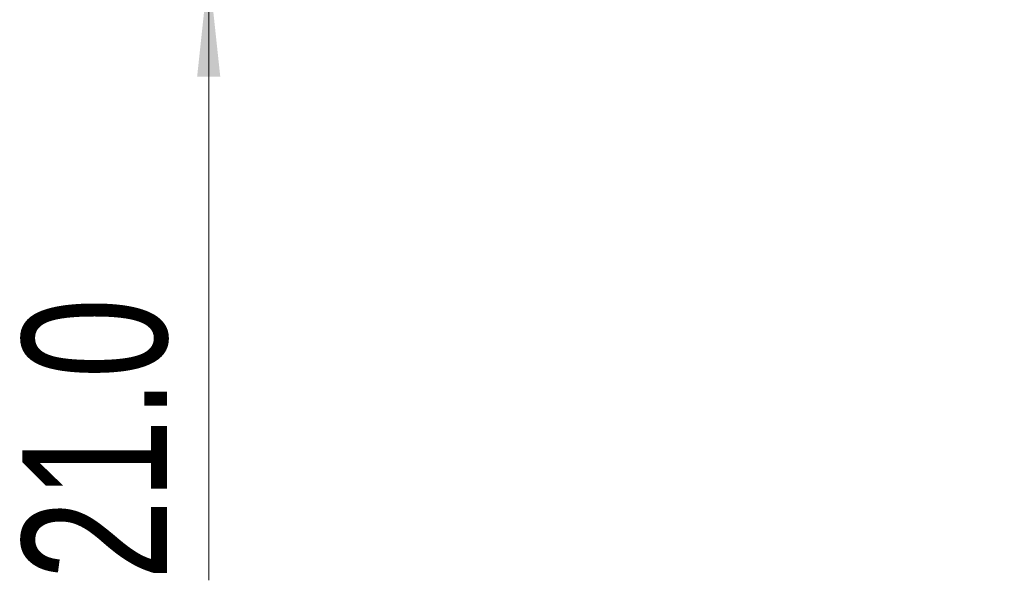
# Model space of a CAD drawing. Header units: millimetres. Extents: x 0 to 1118, y 0 to 864.
# Tile 13 of 254: x 206 to 238, y 316 to 335. Entities that reach past the tile are written whole.
import ezdxf

# ---------------------------------------------------------------- set-up
doc = ezdxf.new("R2010")
doc.units = ezdxf.units.MM
doc.styles.add('SLDTEXTSTYLE0', font='TXT', dxfattribs={"width": 0.75})
doc.dimstyles.new('SLDDIMSTYLE1', dxfattribs={"dimtxt": 4.7625, "dimasz": 3.556, "dimexe": 0, "dimexo": 0.0625, "dimgap": 1.190625, "dimtad": 1, "dimdec": 1, "dimlfac": 5, "dimrnd": 1e-09, "dimzin": 4, "dimdsep": 46, "dimtxsty": 'SLDTEXTSTYLE0', "dimsah": 1, "dimcen": 0.09, "dimadec": 0, "dimazin": 1, "dimtfac": 1, "dimtdec": 1, "dimtmove": 0, "dimatfit": 0, "dimfxl": 1, "dimfrac": 2, "dimtolj": 1, "dimtzin": 12, "dimarcsym": 0})

# ---------------------------------------------------------------- blocks, each defined once
blk = doc.blocks.new('_D_9')
at = {"color": 7, "linetype": 'Continuous', "lineweight": 0}
for p, q in [((211.829, 340.517), (211.829, 346.867)), ((237.029, 340.517), (210.829, 340.517)), ((211.829, 336.317), (211.829, 340.517)), ((236.649, 336.317), (210.829, 336.317)), ((211.829, 336.317), (211.829, 316.186))]:
    blk.add_line(p, q, dxfattribs=at)
at = {"color": 7, "linetype": 'Continuous', "lineweight": 18}
for points in [[(211.829, 340.517), (212.21, 344.073), (211.448, 344.073)], [(211.829, 336.317), (211.448, 332.761), (212.21, 332.761)]]:
    blk.add_solid(points, dxfattribs=at)
at = {"color": 7, "linetype": 'Continuous', "lineweight": 18, "insert": (205.689, 316.186), "char_height": 4.7625, "attachment_point": 1, "rotation": 90, "style": 'SLDTEXTSTYLE0'}
blk.add_mtext('21.0', dxfattribs=at)

msp = doc.modelspace()

# ---------------------------------------------------------------- dimensions: what is measured, and where the dimension line sits
at = {"color": 7, "linetype": 'Continuous', "lineweight": 18}
dim = msp.add_linear_dim(base=(211.829, 340.517), p1=(237.649, 336.317), p2=(238.029, 340.517), angle=90, dimstyle='SLDDIMSTYLE1', dxfattribs=at)
dim.commit()
dim.dimension.update_dxf_attribs({"geometry": '_D_9', "text_midpoint": (211.829, 322.342), "dimtype": 160})

doc.saveas('drawing.dxf')
